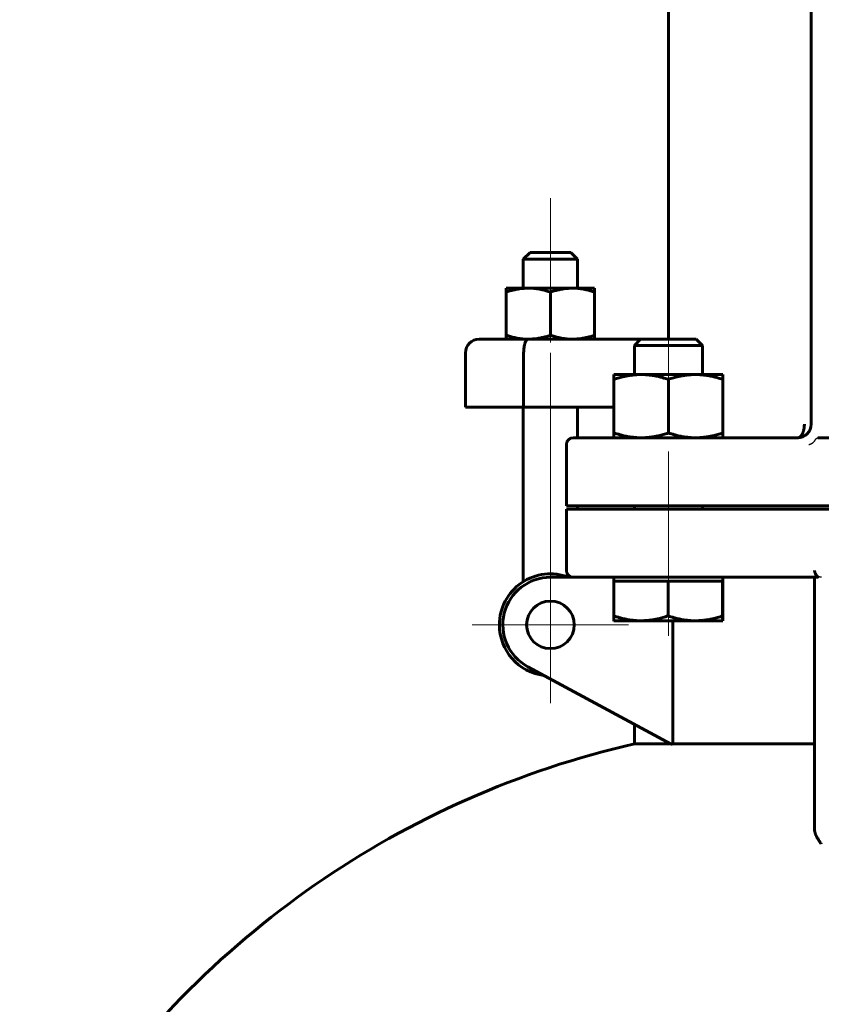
# Model space of a CAD drawing. Header units: millimetres. Extents: x 0 to 594, y -3 to 420.
# Tile 17 of 21: x 376 to 405, y 281 to 317. Entities that reach past the tile are written whole.
import ezdxf

# ---------------------------------------------------------------- set-up
doc = ezdxf.new("R2010")
doc.units = ezdxf.units.MM
for name, pattern in [('K5LT-1', [0]), ('K5LT_AXLED', [12, 7.5, -1.5, 1.5, -1.5]), ('K5LT_BASIC', [0]), ('K5LT_THIN', [0])]:
    doc.linetypes.add(name, pattern=pattern)
doc.layers.add('Системный слой', color=7, linetype='Continuous')
doc.layers.add('Системный слой (1)', color=7, linetype='Continuous', true_color=0x6c6c6c)
doc.styles.add('KDIMTEXTSTYLE', font='txt', dxfattribs={"width": 0.96, "oblique": 15, "height": 5})
doc.styles.add('KTEXTSTYLE', font='txt', dxfattribs={"width": 0.96, "height": 5})
doc.dimstyles.new('KDIMSTYLE (0.20)', dxfattribs={"dimtxt": 5, "dimasz": 1, "dimexe": 2, "dimexo": 0, "dimgap": 1, "dimtad": 1, "dimlfac": 5, "dimtxsty": 'KDIMTEXTSTYLE', "dimsah": 1, "dimcen": 0, "dimdle": 1, "dimadec": 0, "dimazin": 0, "dimtfac": 0.667, "dimtmove": 0, "dimatfit": 3, "dimfxl": 1, "dimtvp": 1, "dimtolj": 1, "dimtzin": 0, "dimarcsym": 0})

# ---------------------------------------------------------------- blocks, each defined once
blk = doc.blocks.new('U56')
at = {"layer": 'Системный слой (1)', "color": 143, "linetype": 'K5LT_BASIC', "lineweight": 60, "true_color": 0x33acca}
for p, q in [((396.174, 301.627), (396.174, 302.752)), ((396.174, 299.002), (396.174, 299.127))]:
    blk.add_line(p, q, dxfattribs=at)
blk = doc.blocks.new('U58')
at = {"layer": 'Системный слой (1)', "color": 143, "linetype": 'K5LT_BASIC', "lineweight": 60, "true_color": 0x33acca}
for start, end in [(102.8396, 146.6923), (33.3077, 77.1604)]:
    blk.add_arc((405.76, 257.469), 33.75, start, end, dxfattribs=at)
blk = doc.blocks.new('U59')
at = {"layer": 'Системный слой (1)', "color": 143, "linetype": 'K5LT_BASIC', "lineweight": 60, "true_color": 0x33acca}
for p, q in [((404.885, 290.375), (399.668, 290.375)), ((411.851, 290.375), (406.635, 290.375))]:
    blk.add_line(p, q, dxfattribs=at)
blk = doc.blocks.new('U60')
at = {"layer": 'Системный слой (1)', "color": 143, "linetype": 'K5LT_BASIC', "lineweight": 60, "true_color": 0x33acca}
for p, q in [((404.26, 301.627), (404.26, 301.627)), ((404.26, 301.627), (404.261, 301.627)), ((404.622, 301.783), (404.622, 301.783))]:
    blk.add_line(p, q, dxfattribs=at)
blk = doc.blocks.new('U62')
at = {"layer": 'Системный слой (1)', "color": 143, "linetype": 'K5LT_BASIC', "lineweight": 60, "true_color": 0x33acca}
for p, q in [((398.26, 301.627), (404.26, 301.627)), ((404.26, 301.627), (404.26, 301.627)), ((404.26, 301.627), (404.26, 301.627)), ((404.26, 301.627), (404.26, 301.627)), ((404.26, 301.627), (404.272, 301.627))]:
    blk.add_line(p, q, dxfattribs=at)
blk = doc.blocks.new('U64')
at = {"layer": 'Системный слой (1)', "color": 143, "linetype": 'K5LT_BASIC', "lineweight": 60, "true_color": 0x33acca}
for p, q in [((404.26, 301.627), (404.329, 301.632)), ((404.26, 301.627), (404.26, 301.627)), ((404.26, 301.627), (404.26, 301.627)), ((404.26, 301.627), (404.26, 301.627)), ((404.329, 301.632), (404.397, 301.647)), ((404.397, 301.647), (404.463, 301.671))]:
    blk.add_line(p, q, dxfattribs=at)
blk = doc.blocks.new('U68')
at = {"layer": 'Системный слой (1)', "color": 143, "linetype": 'K5LT_BASIC', "lineweight": 60, "true_color": 0x33acca}
for p, q in [((398.623, 305.252), (398.49, 305.252)), ((400.53, 305.252), (398.623, 305.252))]:
    blk.add_line(p, q, dxfattribs=at)
blk = doc.blocks.new('U73')
at = {"layer": 'Системный слой (1)', "color": 143, "linetype": 'K5LT_BASIC', "lineweight": 60, "true_color": 0x33acca}
for p, q in [((401.513, 294.943), (401.515, 295.021)), ((401.515, 295.021), (401.516, 295.081)), ((401.51, 294.902), (401.511, 294.906)), ((401.51, 294.902), (401.51, 294.902)), ((401.511, 294.906), (401.513, 294.943))]:
    blk.add_line(p, q, dxfattribs=at)
blk = doc.blocks.new('U83')
at = {"layer": 'Системный слой (1)', "color": 30, "linetype": 'K5LT_AXLED', "lineweight": 18, "true_color": 0xff8000}
for q in [(395.174, 297.627), (392.299, 294.752), (398.049, 294.752), (395.174, 291.877)]:
    blk.add_line((395.174, 294.752), q, dxfattribs=at)
blk = doc.blocks.new('D14')
at = {"layer": 'Системный слой (1)'}
for points in [[(437.335, 218.742), (441.132, 222.061), (436.606, 219.838), (437.387, 219.567)], [(370.387, 174.943), (374.913, 177.167), (374.132, 177.437), (374.184, 178.262)]]:
    blk.add_hatch(color=7, dxfattribs=at).paths.add_polyline_path(points)
at = {"layer": 'Системный слой (1)', "color": 7, "linetype": 'K5LT_THIN', "lineweight": 18, "true_color": 0xffffff}
for p, q in [((441.132, 222.061), (455.138, 231.39)), ((455.138, 231.39), (473.261, 231.39)), ((370.387, 174.943), (441.132, 222.061)), ((436.606, 219.838), (441.132, 222.061)), ((441.132, 222.061), (437.335, 218.742)), ((437.387, 219.567), (436.606, 219.838)), ((437.335, 218.742), (437.387, 219.567)), ((370.387, 174.943), (374.184, 178.262)), ((374.184, 178.262), (374.132, 177.437)), ((374.132, 177.437), (374.913, 177.167)), ((374.913, 177.167), (370.387, 174.943))]:
    blk.add_line(p, q, dxfattribs=at)
blk.add_wipeout([(457.138, 232.39), (457.138, 239.772), (470.696, 239.772), (470.696, 232.39)]).dxf.layer = 'Системный слой (1)'
at = {"layer": 'Системный слой (1)', "color": 7, "char_height": 5, "attachment_point": 1, "style": 'KTEXTSTYLE'}
for s, insert in [('\\fArial|b0|c204|p34;\\H5.0;\\W1.000;\\Q15;\\fGOST Type AU|b0|i0|c204|p34;\\Q15;\\W0.960;⌀', (457.138, 238.977)), ('\\fArial|b0|c204|p34;\\H5.0;\\W1.000;\\Q15;\\fGOST Type AU|b0|i0|c204|p34;\\Q15;\\W0.960;425', (460.445, 238.977))]:
    blk.add_mtext(s, dxfattribs=dict(at, insert=insert))
blk = doc.blocks.new('KDIMARROW_01')
at = {"layer": 'Системный слой'}
blk.add_hatch(color=0, dxfattribs=at).paths.add_polyline_path([(0, 0), (-5, 0.658), (-4.5, 0), (-5, -0.658)])
at = {"layer": 'Системный слой', "color": 0, "linetype": 'K5LT_THIN', "lineweight": 18}
for p, q in [((-4.5, 0), (-5, 0.658)), ((-5, 0.658), (0, 0)), ((0, 0), (-5, -0.658)), ((-5, -0.658), (-4.5, 0))]:
    blk.add_line(p, q, dxfattribs=at)
at = {"layer": 'Системный слой (1)', "color": 0, "linetype": 'K5LT_THIN', "lineweight": 18}
blk.add_line((210.861, 198.502), (210.661, 198.502), dxfattribs=at)
blk = doc.blocks.new('D16')
at = {"layer": 'Системный слой (1)'}
for points in [[(393.698, 224.001), (390.867, 228.174), (392.522, 223.41), (392.886, 224.153)], [(420.652, 168.83), (418.998, 173.594), (418.634, 172.851), (417.821, 173.003)]]:
    blk.add_hatch(color=7, dxfattribs=at).paths.add_polyline_path(points)
at = {"layer": 'Системный слой (1)', "color": 7, "linetype": 'K5LT_THIN', "lineweight": 18, "true_color": 0xffffff}
for p, q in [((390.867, 228.174), (393.698, 224.001)), ((392.522, 223.41), (390.867, 228.174)), ((390.867, 228.174), (420.652, 168.83)), ((392.886, 224.153), (392.522, 223.41)), ((393.698, 224.001), (392.886, 224.153)), ((418.634, 172.851), (418.998, 173.594)), ((418.998, 173.594), (420.652, 168.83)), ((420.652, 168.83), (417.821, 173.003)), ((417.821, 173.003), (418.634, 172.851)), ((420.652, 168.83), (429.562, 151.078)), ((429.562, 151.078), (447.685, 151.078))]:
    blk.add_line(p, q, dxfattribs=at)
blk.add_wipeout([(431.562, 152.078), (431.562, 159.46), (445.12, 159.46), (445.12, 152.078)]).dxf.layer = 'Системный слой (1)'
at = {"layer": 'Системный слой (1)', "color": 7, "char_height": 5, "attachment_point": 1, "style": 'KTEXTSTYLE'}
for s, insert in [('\\fArial|b0|c204|p34;\\H5.0;\\W1.000;\\Q15;\\fGOST Type AU|b0|i0|c204|p34;\\Q15;\\W0.960;⌀', (431.562, 158.665)), ('\\fArial|b0|c204|p34;\\H5.0;\\W1.000;\\Q15;\\fGOST Type AU|b0|i0|c204|p34;\\Q15;\\W0.960;332', (434.869, 158.665))]:
    blk.add_mtext(s, dxfattribs=dict(at, insert=insert))

msp = doc.modelspace()

# ---------------------------------------------------------------- linework, layer by layer
at = {"layer": 'Системный слой (1)', "color": 143, "linetype": 'K5LT_BASIC', "lineweight": 60, "true_color": 0x33acca}
for p, q in [((399.5096, 372.6743), (399.5096, 305.252)), ((404.7596, 323.5254), (404.7596, 302.127)), ((394.4236, 308.4395), (394.1736, 308.1895)), ((395.9236, 308.4395), (394.4236, 308.4395)), ((395.9236, 308.4395), (396.1736, 308.1895)), ((394.1736, 307.127), (394.1736, 308.1895)), ((394.1736, 308.1895), (396.1736, 308.1895)), ((396.1736, 307.127), (396.1736, 308.1895)), ((393.5486, 306.9819), (393.5486, 307.127)), ((393.5486, 307.127), (394.3611, 307.127)), ((393.5486, 306.9819), (393.5486, 305.3971)), ((394.3611, 307.127), (395.9861, 307.127)), ((395.1736, 306.9819), (395.1736, 305.3971)), ((395.9861, 307.127), (396.7986, 307.127)), ((396.7986, 307.127), (396.7986, 306.9819)), ((396.7986, 306.9819), (396.7986, 305.3971)), ((394.3557, 305.252), (392.5486, 305.252)), ((393.5486, 305.252), (393.5486, 305.3971)), ((398.4896, 305.252), (394.3557, 305.252)), ((396.7986, 305.3971), (396.7986, 305.252)), ((398.4896, 305.252), (398.2596, 305.0219)), ((400.5295, 305.252), (400.7596, 305.0219)), ((392.0486, 302.752), (392.0486, 304.752)), ((394.1888, 302.752), (394.1888, 304.752)), ((398.2596, 303.952), (398.2596, 305.0219)), ((398.2596, 305.0219), (398.4233, 305.0219)), ((398.4233, 305.0219), (400.7596, 305.0219)), ((400.7596, 303.952), (400.7596, 305.0219)), ((397.5096, 303.7734), (397.5096, 303.952)), ((397.5096, 303.952), (398.5096, 303.952)), ((397.5096, 303.7734), (397.5096, 301.8056)), ((398.5096, 303.952), (400.5096, 303.952)), ((399.5096, 303.7734), (399.5096, 301.8056)), ((400.5096, 303.952), (401.5096, 303.952)), ((401.5096, 303.952), (401.5096, 303.7734)), ((401.5096, 303.7734), (401.5096, 301.8056)), ((392.0486, 302.752), (394.1888, 302.752)), ((394.1736, 296.3381), (394.1736, 302.752)), ((394.1888, 302.752), (397.5096, 302.752)), ((398.2596, 301.627), (396.0096, 301.627)), ((397.5096, 301.627), (397.5096, 301.8056)), ((401.5096, 301.8056), (401.5096, 301.627)), ((405.0096, 301.627), (406.5096, 301.627)), ((395.7596, 299.127), (395.7596, 301.377)), ((395.7596, 299.127), (398.2596, 299.127)), ((398.2596, 299.002), (395.7596, 299.002)), ((395.7596, 299.002), (395.7596, 296.752)), ((398.2596, 299.127), (413.2596, 299.127)), ((398.2596, 299.002), (398.2596, 299.127)), ((413.2596, 299.002), (398.2596, 299.002)), ((400.7596, 299.002), (400.7596, 299.127)), ((396.0096, 296.502), (395.1736, 296.502)), ((396.0096, 296.502), (398.2596, 296.502)), ((397.5096, 296.352), (397.5096, 296.502)), ((398.2596, 296.502), (404.9947, 296.502)), ((401.5096, 296.352), (401.5096, 296.502)), ((404.8846, 296.502), (404.8846, 294.5153)), ((397.5027, 296.352), (398.4992, 296.352)), ((397.5027, 296.352), (397.5027, 295.0806)), ((398.4992, 296.352), (399.4957, 296.352)), ((399.4957, 296.352), (399.4957, 295.0806)), ((399.4957, 296.352), (400.4991, 296.352)), ((400.4991, 296.352), (401.5026, 296.352)), ((401.5026, 296.352), (401.5095, 296.352)), ((401.5026, 296.352), (401.5026, 295.0806)), ((401.5095, 296.352), (401.5165, 296.352)), ((401.5165, 296.352), (401.5165, 295.0806)), ((398.4992, 294.902), (397.5096, 294.902)), ((400.4991, 294.902), (398.4992, 294.902)), ((399.6678, 294.902), (399.6678, 290.3748)), ((401.5095, 294.902), (400.4991, 294.902)), ((401.5096, 294.902), (401.5095, 294.902)), ((404.8846, 294.5153), (404.8846, 289.3565)), ((394.341, 293.2127), (399.6084, 290.3638)), ((398.2596, 290.3748), (398.2596, 291.0933)), ((399.588, 290.3748), (398.2596, 290.3748)), ((404.8846, 289.4802), (404.8846, 289.3522)), ((404.8846, 289.3565), (404.8846, 287.2226))]:
    msp.add_line(p, q, dxfattribs=at)
at = {"layer": 'Системный слой (1)', "color": 30, "linetype": 'K5LT_AXLED', "lineweight": 18, "true_color": 0xff8000}
for p, q in [((395.1736, 310.4395), (395.1736, 305.127)), ((399.5096, 301.952), (399.5096, 307.252)), ((395.1736, 304.752), (395.1736, 294.3381)), ((399.5096, 297.002), (399.5096, 301.127)), ((399.5096, 294.352), (399.5096, 298.502))]:
    msp.add_line(p, q, dxfattribs=at)
at = {"layer": 'Системный слой (1)', "color": 143, "linetype": 'K5LT_BASIC', "lineweight": 60, "true_color": 0x33acca}
msp.add_circle((395.1736, 294.752), 0.875, dxfattribs=at)
for centre, radius, start, end in [((392.5486, 304.752), 0.5, 90, 180), ((404.2596, 302.127), 0.5, 270, 0), ((396.0096, 301.377), 0.25, 90, 180), ((395.1736, 294.752), 1.875, 68.96053, 180), ((395.1736, 294.752), 1.75, 90, 241.59236), ((396.0096, 296.752), 0.25, 180, 270), ((395.1736, 294.752), 1.875, 180, 262.63183), ((405.7596, 257.4687), 33.4652, 100.48815, 100.59161)]:
    msp.add_arc(centre, radius, start, end, dxfattribs=at)
for points, knots in [([(394.3611, 307.127), (394.324, 307.127), (394.2514, 307.1251), (394.1437, 307.1167), (394.0409, 307.1038), (393.9262, 307.0843), (393.797, 307.0558), (393.6659, 307.0197), (393.5825, 306.9932), (393.5486, 306.9819)], [0, 0, 0, 0, 1.4842504, 2.8685393, 4.1584874, 5.3711553, 7.1195004, 8.8363989, 10, 10, 10, 10]), ([(395.1736, 306.9819), (395.1195, 306.9999), (395.0149, 307.0321), (394.8798, 307.0663), (394.7656, 307.0897), (394.6676, 307.1057), (394.568, 307.1177), (394.4651, 307.1253), (394.3961, 307.127), (394.3611, 307.127)], [0, 0, 0, 0, 1.8557082, 3.6403865, 4.8244178, 6.0256889, 7.2787122, 8.5986487, 10, 10, 10, 10]), ([(395.9861, 307.127), (395.949, 307.127), (395.8764, 307.1251), (395.7687, 307.1167), (395.6659, 307.1038), (395.5512, 307.0843), (395.422, 307.0558), (395.2909, 307.0197), (395.2075, 306.9932), (395.1736, 306.9819)], [0, 0, 0, 0, 1.4842504, 2.8685393, 4.1584874, 5.3711553, 7.1195004, 8.8363989, 10, 10, 10, 10]), ([(396.7986, 306.9819), (396.7445, 306.9999), (396.6399, 307.0321), (396.5048, 307.0663), (396.3906, 307.0897), (396.2926, 307.1057), (396.193, 307.1177), (396.0901, 307.1253), (396.0211, 307.127), (395.9861, 307.127)], [0, 0, 0, 0, 1.8557082, 3.6403865, 4.8244178, 6.0256889, 7.2787122, 8.5986487, 10, 10, 10, 10]), ([(393.5486, 305.3971), (393.6026, 305.3791), (393.7073, 305.3469), (393.8423, 305.3127), (393.9566, 305.2893), (394.0545, 305.2733), (394.1542, 305.2613), (394.257, 305.2537), (394.326, 305.252), (394.3611, 305.252)], [0, 0, 0, 0, 1.8557082, 3.6403865, 4.8244178, 6.0256889, 7.2787122, 8.5986487, 10, 10, 10, 10]), ([(394.3557, 305.252), (394.3471, 305.252), (394.3316, 305.2484), (394.3079, 305.2327), (394.2819, 305.2036), (394.2599, 305.1637), (394.2409, 305.1162), (394.2281, 305.076), (394.214, 305.0193), (394.2018, 304.9521), (394.1915, 304.8588), (394.1888, 304.7909), (394.1888, 304.752)], [0, 0, 0, 0, 1.2885784, 2.31348, 3.6030824, 5.3982576, 6.1280293, 7.2764871, 8.1437506, 9.6293084, 11.0662017, 13, 13, 13, 13]), ([(394.3611, 305.252), (394.3981, 305.252), (394.4707, 305.2539), (394.5784, 305.2623), (394.6812, 305.2752), (394.7959, 305.2948), (394.9251, 305.3232), (395.0562, 305.3594), (395.1396, 305.3858), (395.1736, 305.3971)], [0, 0, 0, 0, 1.4842504, 2.8685393, 4.1584874, 5.3711553, 7.1195004, 8.8363989, 10, 10, 10, 10]), ([(395.1736, 305.3971), (395.2276, 305.3791), (395.3323, 305.3469), (395.4673, 305.3127), (395.5816, 305.2893), (395.6795, 305.2733), (395.7792, 305.2613), (395.882, 305.2537), (395.951, 305.252), (395.9861, 305.252)], [0, 0, 0, 0, 1.8557082, 3.6403865, 4.8244178, 6.0256889, 7.2787122, 8.5986487, 10, 10, 10, 10]), ([(395.9861, 305.252), (396.0231, 305.252), (396.0957, 305.2539), (396.2034, 305.2623), (396.3062, 305.2752), (396.4209, 305.2948), (396.5501, 305.3232), (396.6812, 305.3594), (396.7646, 305.3858), (396.7986, 305.3971)], [0, 0, 0, 0, 1.4842504, 2.8685393, 4.1584874, 5.3711553, 7.1195004, 8.8363989, 10, 10, 10, 10]), ([(398.5096, 303.952), (398.464, 303.952), (398.3749, 303.9497), (398.2426, 303.9394), (398.1162, 303.9235), (397.9942, 303.9028), (397.8553, 303.8736), (397.695, 303.8323), (397.5722, 303.7943), (397.5096, 303.7734)], [0, 0, 0, 0, 1.4810033, 2.8626717, 4.1512844, 5.363168, 6.5366967, 8.2568112, 10, 10, 10, 10]), ([(399.5096, 303.7734), (399.4354, 303.7981), (399.312, 303.8357), (399.1326, 303.881), (398.9721, 303.9132), (398.8037, 303.9371), (398.6524, 303.9495), (398.5523, 303.952), (398.5096, 303.952)], [0, 0, 0, 0, 1.8056861, 3.1022813, 4.7259033, 6.1812827, 7.8034201, 9, 9, 9, 9]), ([(400.5096, 303.952), (400.464, 303.952), (400.3749, 303.9497), (400.2426, 303.9394), (400.1162, 303.9235), (399.9942, 303.9028), (399.8553, 303.8736), (399.695, 303.8323), (399.5722, 303.7943), (399.5096, 303.7734)], [0, 0, 0, 0, 1.4810033, 2.8626717, 4.1512844, 5.363168, 6.5366967, 8.2568112, 10, 10, 10, 10]), ([(401.5096, 303.7734), (401.4354, 303.7981), (401.312, 303.8357), (401.1326, 303.881), (400.9721, 303.9132), (400.8037, 303.9371), (400.6524, 303.9495), (400.5523, 303.952), (400.5096, 303.952)], [0, 0, 0, 0, 1.8056861, 3.1022813, 4.7259033, 6.1812827, 7.8034201, 9, 9, 9, 9]), ([(404.5096, 302.127), (404.5094, 302.1081), (404.5089, 302.0829), (404.5066, 302.0498), (404.5039, 302.0188), (404.4997, 301.9865), (404.4945, 301.9556), (404.4892, 301.9287), (404.4828, 301.9011), (404.4747, 301.8717), (404.4664, 301.8457), (404.4576, 301.8214), (404.4473, 301.7963), (404.4364, 301.773), (404.4241, 301.7504), (404.4122, 301.7308), (404.3995, 301.7126), (404.3865, 301.6963), (404.3737, 301.6823), (404.3596, 301.6688), (404.3477, 301.6592), (404.3378, 301.6525), (404.3265, 301.6452), (404.3152, 301.6395), (404.2979, 301.6327), (404.2853, 301.6293), (404.2704, 301.6273), (404.2636, 301.627), (404.2596, 301.627)], [0, 0, 0, 0, 2.0945548, 2.7925909, 3.6948222, 5.5851479, 6.4873875, 7.3036183, 8.7857924, 9.8601017, 11.0200957, 12.2015376, 13.1790581, 14.6216565, 15.7387594, 16.8844186, 18.0444639, 19.2044255, 20.2821186, 21.2809663, 22.6630683, 23.1230429, 23.5811795, 25.3049478, 25.7004094, 27.4858435, 28.11415, 29, 29, 29, 29]), ([(404.6581, 301.8249), (404.6597, 301.827), (404.6612, 301.8291), (404.6654, 301.8348), (404.6679, 301.8383), (404.6744, 301.8477), (404.6782, 301.8535), (404.6837, 301.8622), (404.6854, 301.8649), (404.6903, 301.8732), (404.6936, 301.8788), (404.7014, 301.893), (404.7059, 301.9016), (404.7117, 301.9137), (404.7133, 301.9171), (404.7172, 301.926), (404.7196, 301.9314), (404.7239, 301.9419), (404.7258, 301.9469), (404.7277, 301.952)], [0, 0, 0, 0, 0.5856906, 0.5856906, 1.5618416, 1.5618416, 3.1236832, 3.1236832, 3.8419719, 3.8419719, 5.2864714, 5.2864714, 7.4492596, 7.4492596, 8.2871462, 8.2871462, 9.6120478, 9.6120478, 10.813941, 10.813941, 10.813941, 10.813941]), ([(404.7025, 301.8955), (404.7044, 301.8993), (404.7064, 301.9031), (404.7113, 301.9133), (404.7143, 301.9198), (404.72, 301.9329), (404.7228, 301.9395), (404.726, 301.9479), (404.7267, 301.9496), (404.7277, 301.9524), (404.7281, 301.9534), (404.7291, 301.9561), (404.7297, 301.9577), (404.7314, 301.9625), (404.7325, 301.9656), (404.7342, 301.9706), (404.7348, 301.9725), (404.7354, 301.9743)], [0.7494486, 0.7494486, 0.7494486, 0.7494486, 2.2483457, 2.2483457, 4.7270273, 4.7270273, 7.2057089, 7.2057089, 7.8463096, 7.8463096, 8.2257339, 8.2257339, 8.8327941, 8.8327941, 9.9710334, 9.9710334, 10.6504308, 10.6504308, 10.6504308, 10.6504308]), ([(397.5096, 301.8056), (397.5838, 301.7809), (397.7071, 301.7433), (397.8866, 301.698), (398.047, 301.6658), (398.2154, 301.6419), (398.3668, 301.6295), (398.4668, 301.627), (398.5096, 301.627)], [0, 0, 0, 0, 1.8056861, 3.1022813, 4.7259033, 6.1812827, 7.8034201, 9, 9, 9, 9]), ([(398.5096, 301.627), (398.5551, 301.627), (398.6442, 301.6293), (398.7765, 301.6396), (398.9029, 301.6555), (399.025, 301.6762), (399.1638, 301.7055), (399.3241, 301.7467), (399.4469, 301.7848), (399.5096, 301.8056)], [0, 0, 0, 0, 1.4810033, 2.8626717, 4.1512844, 5.363168, 6.5366967, 8.2568112, 10, 10, 10, 10]), ([(399.5096, 301.8056), (399.5838, 301.7809), (399.7071, 301.7433), (399.8866, 301.698), (400.047, 301.6658), (400.2154, 301.6419), (400.3668, 301.6295), (400.4668, 301.627), (400.5096, 301.627)], [0, 0, 0, 0, 1.8056861, 3.1022813, 4.7259033, 6.1812827, 7.8034201, 9, 9, 9, 9]), ([(400.5096, 301.627), (400.5551, 301.627), (400.6442, 301.6293), (400.7765, 301.6396), (400.9029, 301.6555), (401.025, 301.6762), (401.1638, 301.7055), (401.3241, 301.7467), (401.4469, 301.7848), (401.5096, 301.8056)], [0, 0, 0, 0, 1.4810033, 2.8626717, 4.1512844, 5.363168, 6.5366967, 8.2568112, 10, 10, 10, 10]), ([(404.8846, 296.752), (404.8847, 296.7347), (404.8882, 296.7036), (404.8985, 296.6674), (404.9119, 296.6344), (404.9282, 296.6042), (404.9501, 296.573), (404.9713, 296.5479), (404.9873, 296.5306), (404.9998, 296.5161), (405.0043, 296.5083), (405.002, 296.5032), (404.9985, 296.502), (404.9947, 296.502)], [0, 0, 0, 0, 1.5907727, 2.8987415, 3.6225091, 5.160986, 6.5467487, 8.1278986, 9.6011543, 10.4947042, 12.4209266, 12.8953828, 14, 14, 14, 14]), ([(397.5095, 294.902), (397.5092, 294.9022), (397.5086, 294.9048), (397.5077, 294.9151), (397.5069, 294.9308), (397.506, 294.9512), (397.5051, 294.9803), (397.504, 295.0215), (397.5031, 295.0596), (397.5027, 295.0806)], [0, 0, 0, 0, 1.4722992, 2.8226874, 4.0998382, 5.3099789, 6.4874704, 8.2263132, 10, 10, 10, 10]), ([(397.5027, 295.0806), (397.5766, 295.0559), (397.6995, 295.0183), (397.8783, 294.973), (398.0383, 294.9408), (398.2061, 294.9169), (398.3569, 294.9045), (398.4566, 294.902), (398.4992, 294.902)], [0, 0, 0, 0, 1.8056861, 3.1022813, 4.7259033, 6.1812827, 7.8034201, 9, 9, 9, 9]), ([(398.4992, 294.902), (398.5446, 294.902), (398.6334, 294.9043), (398.7652, 294.9146), (398.8912, 294.9305), (399.0128, 294.9512), (399.1512, 294.9804), (399.3109, 295.0217), (399.4333, 295.0597), (399.4957, 295.0806)], [0, 0, 0, 0, 1.4810033, 2.8626717, 4.1512844, 5.363168, 6.5366967, 8.2568112, 10, 10, 10, 10]), ([(399.4957, 295.0806), (399.5702, 295.0559), (399.6939, 295.0183), (399.874, 294.973), (400.035, 294.9408), (400.204, 294.9169), (400.3559, 294.9045), (400.4563, 294.902), (400.4991, 294.902)], [0, 0, 0, 0, 1.8056861, 3.1022813, 4.7259033, 6.1812827, 7.8034201, 9, 9, 9, 9]), ([(400.4991, 294.902), (400.5448, 294.902), (400.6343, 294.9043), (400.767, 294.9146), (400.8939, 294.9305), (401.0163, 294.9512), (401.1557, 294.9804), (401.3165, 295.0217), (401.4397, 295.0597), (401.5026, 295.0806)], [0, 0, 0, 0, 1.4810033, 2.8626717, 4.1512844, 5.363168, 6.5366967, 8.2568112, 10, 10, 10, 10]), ([(401.5026, 295.0806), (401.5031, 295.0559), (401.504, 295.0183), (401.5052, 294.973), (401.5063, 294.9408), (401.5075, 294.9169), (401.5085, 294.9045), (401.5092, 294.902), (401.5095, 294.902)], [0, 0, 0, 0, 1.8056861, 3.1022813, 4.7259033, 6.1812827, 7.8034201, 9, 9, 9, 9]), ([(405.1299, 286.6962), (405.1038, 286.7355), (405.0589, 286.8026), (405.0058, 286.8877), (404.9781, 286.9365), (404.9648, 286.9613), (404.9595, 286.9715), (404.9511, 286.988), (404.9432, 287.0043), (404.9358, 287.0205), (404.9302, 287.0331), (404.9249, 287.0457), (404.9199, 287.0582), (404.914, 287.0739), (404.905, 287.0997), (404.8975, 287.126), (404.893, 287.1462), (404.8887, 287.1677), (404.8858, 287.1931), (404.8848, 287.215), (404.8846, 287.2226)], [0, 0, 0, 0, 4.69257, 8.0140348, 10.2027726, 10.6218936, 11.0340941, 11.4370412, 12.6205047, 13.0039869, 13.3854365, 14.1357632, 14.5049849, 14.8723477, 15.9907179, 17.5561942, 17.9599307, 18.3714705, 20.0924969, 21, 21, 21, 21])]:
    msp.add_open_spline(points, degree=3, knots=knots, dxfattribs=at)
at = {"layer": 'Системный слой (1)', "color": 7, "linetype": 'K5LT-1'}
for points, knots in [([(404.6683, 301.377), (404.6701, 301.3775), (404.6736, 301.3786), (404.6807, 301.3807), (404.6885, 301.3831), (404.6969, 301.3858), (404.7064, 301.3889), (404.7176, 301.3928), (404.7291, 301.397), (404.7391, 301.4009), (404.749, 301.4051), (404.7601, 301.4101), (404.7728, 301.4162), (404.7834, 301.4218), (404.7921, 301.427), (404.8007, 301.4323), (404.8092, 301.4379), (404.8175, 301.4438), (404.8228, 301.4477), (404.8271, 301.4511), (404.8316, 301.4547), (404.8372, 301.4595), (404.8439, 301.4654), (404.8496, 301.4707), (404.8545, 301.4754), (404.8594, 301.4804), (404.8652, 301.4866), (404.8739, 301.4963), (404.8822, 301.5065), (404.89, 301.517), (404.8976, 301.5277), (404.9039, 301.5375), (404.9084, 301.5447), (404.9094, 301.5463)], [-0.00144693, -0.00144693, -0.00144693, -0.00144693, 0.00077832, 0.00300357, 0.00745407, 0.01079194, 0.01412982, 0.02011729, 0.02610476, 0.03030973, 0.03451471, 0.04076301, 0.04701131, 0.05410248, 0.05764806, 0.06119365, 0.06823364, 0.07175363, 0.07527363, 0.07729059, 0.07930756, 0.08334149, 0.08737542, 0.09140935, 0.09399173, 0.09657411, 0.10106939, 0.10556467, 0.11455523, 0.11905051, 0.12354579, 0.13253635, 0.13508133, 0.13508133, 0.13508133, 0.13508133]), ([(404.9094, 301.5463), (404.9105, 301.5483), (404.9129, 301.5523), (404.9166, 301.5581), (404.9197, 301.5628), (404.9222, 301.5664), (404.9246, 301.5697), (404.9274, 301.5736), (404.9318, 301.5794), (404.9371, 301.5858), (404.9434, 301.5928), (404.951, 301.6005), (404.96, 301.6083), (404.9703, 301.6153), (404.9798, 301.6204), (404.9888, 301.6239), (404.9974, 301.626), (405.0042, 301.6269), (405.0083, 301.627), (405.0096, 301.627)], [0, 0, 0, 0, 0.01588316, 0.03176632, 0.04764949, 0.05559107, 0.06353265, 0.07751389, 0.09149513, 0.11945761, 0.14439512, 0.16933262, 0.21437442, 0.25557368, 0.29376496, 0.32967203, 0.36393906, 0.39708802, 0.41239705, 0.41239705, 0.41239705, 0.41239705]), ([(405.1346, 296.502), (405.131, 296.502), (405.124, 296.5022), (405.1133, 296.5028), (405.1023, 296.504), (405.094, 296.5053), (405.0887, 296.5063), (405.0826, 296.5075), (405.0729, 296.5097), (405.0602, 296.5133), (405.0488, 296.5172), (405.0403, 296.5206), (405.034, 296.5233), (405.0281, 296.5259), (405.0223, 296.5288), (405.0164, 296.5319), (405.0105, 296.5351), (405.0045, 296.5387), (404.9984, 296.5426), (404.9935, 296.5459), (404.9869, 296.5506), (404.9805, 296.5555), (404.9744, 296.5605), (404.9685, 296.5655), (404.9631, 296.5705), (404.9581, 296.5754), (404.952, 296.5817), (404.9457, 296.5887), (404.9394, 296.5964), (404.9357, 296.6012), (404.9321, 296.606), (404.9287, 296.611), (404.9253, 296.616), (404.921, 296.6228), (404.9169, 296.6298), (404.9132, 296.6368), (404.9097, 296.6437), (404.9065, 296.6504), (404.9038, 296.657), (404.9005, 296.6652), (404.8973, 296.6741), (404.8945, 296.6835), (404.8929, 296.6893), (404.8914, 296.6952), (404.8901, 296.7011), (404.8889, 296.707), (404.8875, 296.7149), (404.8863, 296.7233), (404.8855, 296.7318), (404.885, 296.7386), (404.8847, 296.7453), (404.8846, 296.7498), (404.8846, 296.752)], [0.29712964, 0.29712964, 0.29712964, 0.29712964, 0.30125701, 0.30538439, 0.30951176, 0.31363914, 0.31454977, 0.3154604, 0.3204984, 0.32553641, 0.32998809, 0.33443978, 0.33630562, 0.33817147, 0.34190316, 0.343769, 0.34563485, 0.34936654, 0.35145424, 0.35367358, 0.35589291, 0.36033158, 0.36255092, 0.36477025, 0.36920892, 0.37110583, 0.37300274, 0.37966971, 0.38189203, 0.38411435, 0.38633667, 0.38855899, 0.39078132, 0.39300364, 0.39744828, 0.39967061, 0.40189293, 0.40633757, 0.40828627, 0.41023496, 0.41688903, 0.41910705, 0.42132507, 0.42354309, 0.42576111, 0.42797913, 0.43019716, 0.4346332, 0.43723527, 0.43983735, 0.44243943, 0.44504151, 0.44504151, 0.44504151, 0.44504151])]:
    msp.add_open_spline(points, degree=3, knots=knots, dxfattribs=at)

# ---------------------------------------------------------------- block references
at = {"layer": 'Системный слой (1)'}
for name in ['U68', 'U56', 'U62', 'U60', 'U64', 'U83', 'U73', 'U58', 'U59']:
    msp.add_blockref(name, (0, 0), dxfattribs=at)

# ---------------------------------------------------------------- next in the draw order: dimensions: what is measured, and where the dimension line sits
at = {"layer": 'Системный слой (1)', "color": 7}
dim = msp.add_diameter_dim_2p(p1=(228.8974, 80.7054), p2=(582.6217, 316.2986), dimstyle='KDIMSTYLE (0.20)', override={"dimtih": 1, "dimtoh": 1, "dimpost": '\\fGOST Type AU|b0|c204|p34;\\H5.0;\\W0.960;\\Q15;<>', "dimblk1": 'KDIMARROW_01', "dimblk2": 'KDIMARROW_01', "dimclrt": 7, "dimtol": 1, "dimtp": 0, "dimtm": 0, "dimtdec": 5, "dimtmove": 1, "dimatfit": 2, "dimtolj": 1}, dxfattribs=at)
dim.commit()
dim.dimension.update_dxf_attribs({"geometry": 'D14', "text_midpoint": (457.1377, 231.3896), "dimtype": 163})

# ---------------------------------------------------------------- next in the draw order: dimensions: what is measured, and where the dimension line sits
dim = msp.add_diameter_dim_2p(p1=(331.297, 346.8642), p2=(480.2221, 50.1398), dimstyle='KDIMSTYLE (0.20)', override={"dimtih": 1, "dimtoh": 1, "dimpost": '\\fGOST Type AU|b0|c204|p34;\\H5.0;\\W0.960;\\Q15;<>', "dimblk1": 'KDIMARROW_01', "dimblk2": 'KDIMARROW_01', "dimclrt": 7, "dimtol": 1, "dimtp": 0, "dimtm": 0, "dimtdec": 5, "dimtmove": 1, "dimatfit": 2, "dimtolj": 1}, dxfattribs=at)
dim.commit()
dim.dimension.update_dxf_attribs({"geometry": 'D16', "text_midpoint": (431.5617, 151.0777), "dimtype": 163})

doc.saveas('drawing.dxf')
